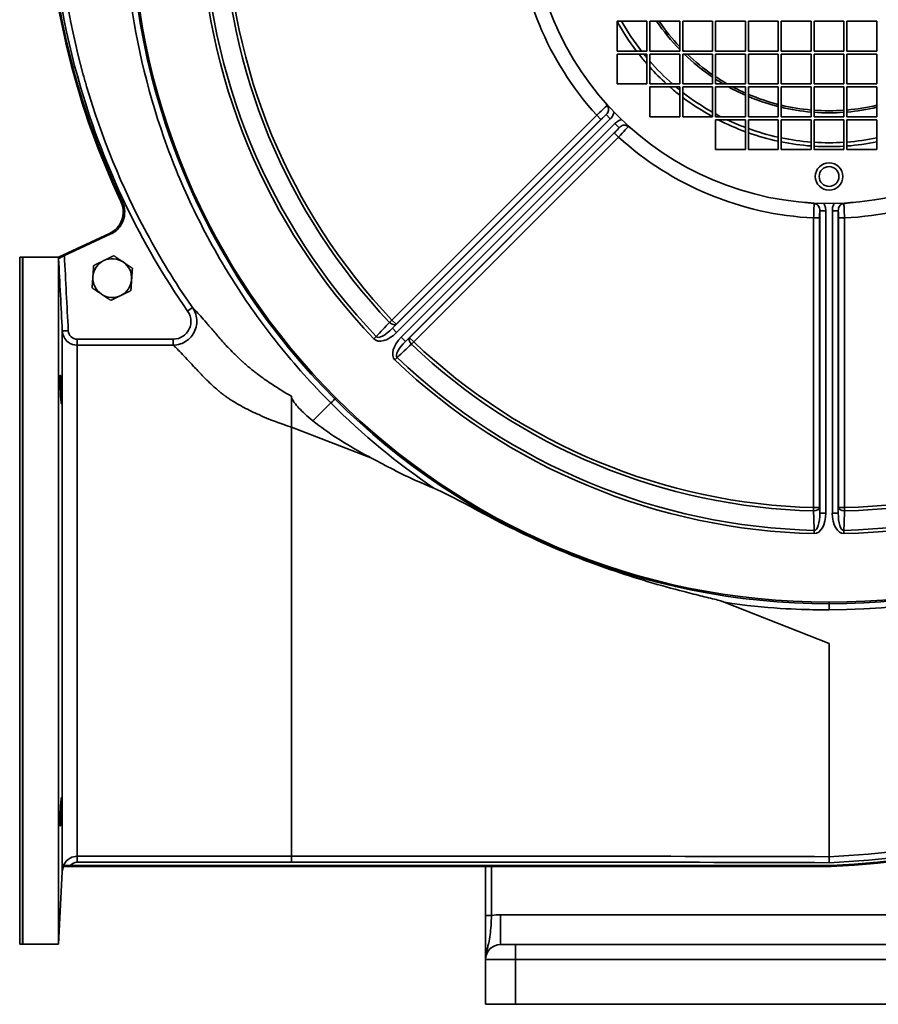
# Model space of a CAD drawing. Header units: millimetres. Extents: x 344 to 916, y 121 to 770.
# Tile 1 of 4: x 344 to 632, y 121 to 451. Entities that reach past the tile are written whole.
import ezdxf

# ---------------------------------------------------------------- set-up
doc = ezdxf.new("R2010")
doc.units = ezdxf.units.MM
doc.header["$LTSCALE"] = 3
doc.layers.add('Krawędzie widoczne(ISO)', color=7, linetype='Continuous', lineweight=35, true_color=0x262659)
doc.layers.add('Widoczne krawędzie styczne(ISO)', color=7, linetype='Continuous', lineweight=35, true_color=0x1a1a3e)

msp = doc.modelspace()

# ---------------------------------------------------------------- linework, layer by layer
at = {"layer": 'Krawędzie widoczne(ISO)'}
for p, q in [((544.4, 440.46), (544.4, 450.46)), ((544.4, 450.46), (554.4, 450.46)), ((554.4, 450.46), (554.4, 440.46)), ((555.4, 450.46), (565.4, 450.46)), ((555.4, 440.46), (555.4, 450.46)), ((565.4, 450.46), (565.4, 440.46)), ((566.4, 450.46), (576.4, 450.46)), ((566.4, 440.46), (566.4, 450.46)), ((576.4, 450.46), (576.4, 440.46)), ((577.4, 450.46), (587.4, 450.46)), ((577.4, 440.46), (577.4, 450.46)), ((587.4, 450.46), (587.4, 440.46)), ((588.4, 450.46), (598.4, 450.46)), ((588.4, 440.46), (588.4, 450.46)), ((598.4, 450.46), (598.4, 440.46)), ((599.4, 440.46), (599.4, 450.46)), ((599.4, 450.46), (609.4, 450.46)), ((609.4, 450.46), (609.4, 440.46)), ((610.4, 450.46), (620.4, 450.46)), ((610.4, 440.46), (610.4, 450.46)), ((620.4, 450.46), (620.4, 440.46)), ((621.4, 440.46), (621.4, 450.46)), ((621.4, 450.46), (631.4, 450.46)), ((631.4, 450.46), (631.4, 440.46)), ((554.4, 440.46), (544.4, 440.46)), ((544.4, 439.46), (554.4, 439.46)), ((544.4, 429.46), (544.4, 439.46)), ((554.4, 439.46), (554.4, 429.46)), ((565.4, 440.46), (555.4, 440.46)), ((555.4, 439.46), (565.4, 439.46)), ((555.4, 429.46), (555.4, 439.46)), ((565.4, 439.46), (565.4, 429.46)), ((576.4, 440.46), (566.4, 440.46)), ((566.4, 439.46), (576.4, 439.46)), ((566.4, 429.46), (566.4, 439.46)), ((576.4, 439.46), (576.4, 429.46)), ((587.4, 440.46), (577.4, 440.46)), ((577.4, 439.46), (587.4, 439.46)), ((577.4, 429.46), (577.4, 439.46)), ((587.4, 439.46), (587.4, 429.46)), ((598.4, 440.46), (588.4, 440.46)), ((588.4, 439.46), (598.4, 439.46)), ((588.4, 429.46), (588.4, 439.46)), ((598.4, 439.46), (598.4, 429.46)), ((609.4, 440.46), (599.4, 440.46)), ((599.4, 429.46), (599.4, 439.46)), ((599.4, 439.46), (609.4, 439.46)), ((609.4, 439.46), (609.4, 429.46)), ((620.4, 440.46), (610.4, 440.46)), ((610.4, 439.46), (620.4, 439.46)), ((610.4, 429.46), (610.4, 439.46)), ((620.4, 439.46), (620.4, 429.46)), ((631.4, 440.46), (621.4, 440.46)), ((621.4, 429.46), (621.4, 439.46)), ((621.4, 439.46), (631.4, 439.46)), ((631.4, 439.46), (631.4, 429.46)), ((554.4, 429.46), (544.4, 429.46)), ((565.4, 429.46), (555.4, 429.46)), ((576.4, 429.46), (566.4, 429.46)), ((587.4, 429.46), (577.4, 429.46)), ((598.4, 429.46), (588.4, 429.46)), ((609.4, 429.46), (599.4, 429.46)), ((620.4, 429.46), (610.4, 429.46)), ((631.4, 429.46), (621.4, 429.46)), ((555.4, 428.46), (565.4, 428.46)), ((555.4, 418.46), (555.4, 428.46)), ((565.4, 428.46), (565.4, 418.46)), ((566.4, 428.46), (576.4, 428.46)), ((566.4, 418.46), (566.4, 428.46)), ((576.4, 428.46), (576.4, 418.46)), ((577.4, 428.46), (587.4, 428.46)), ((577.4, 418.46), (577.4, 428.46)), ((587.4, 428.46), (587.4, 418.46)), ((588.4, 428.46), (598.4, 428.46)), ((588.4, 418.46), (588.4, 428.46)), ((598.4, 428.46), (598.4, 418.46)), ((599.4, 428.46), (609.4, 428.46)), ((599.4, 418.46), (599.4, 428.46)), ((609.4, 428.46), (609.4, 418.46)), ((610.4, 428.46), (620.4, 428.46)), ((610.4, 418.46), (610.4, 428.46)), ((620.4, 428.46), (620.4, 418.46)), ((621.4, 418.46), (621.4, 428.46)), ((621.4, 428.46), (631.4, 428.46)), ((631.4, 428.46), (631.4, 418.46)), ((565.4, 418.46), (555.4, 418.46)), ((576.4, 418.46), (566.4, 418.46)), ((587.4, 418.46), (577.4, 418.46)), ((577.4, 407.46), (577.4, 417.46)), ((577.4, 417.46), (587.4, 417.46)), ((587.4, 417.46), (587.4, 407.46)), ((598.4, 418.46), (588.4, 418.46)), ((588.4, 417.46), (598.4, 417.46)), ((588.4, 407.46), (588.4, 417.46)), ((598.4, 417.46), (598.4, 407.46)), ((609.4, 418.46), (599.4, 418.46)), ((599.4, 417.46), (609.4, 417.46)), ((599.4, 407.46), (599.4, 417.46)), ((609.4, 417.46), (609.4, 407.46)), ((620.4, 418.46), (610.4, 418.46)), ((610.4, 417.46), (620.4, 417.46)), ((610.4, 407.46), (610.4, 417.46)), ((620.4, 417.46), (620.4, 407.46)), ((631.4, 418.46), (621.4, 418.46)), ((621.4, 407.46), (621.4, 417.46)), ((621.4, 417.46), (631.4, 417.46)), ((631.4, 417.46), (631.4, 407.46)), ((587.4, 407.46), (577.4, 407.46)), ((598.4, 407.46), (588.4, 407.46)), ((609.4, 407.46), (599.4, 407.46)), ((620.4, 407.46), (610.4, 407.46)), ((631.4, 407.46), (621.4, 407.46)), ((374.46, 379.41), (357.4, 371.46)), ((359.35, 371.97), (374.95, 379.24)), ((344.4, 371.46), (344.4, 141.46)), ((344.4, 371.46), (345.3, 371.46)), ((345.3, 141.46), (345.3, 371.46)), ((345.4, 371.36), (345.3, 371.46)), ((345.4, 371.46), (345.4, 141.46)), ((345.4, 371.46), (357.4, 371.46)), ((357.4, 141.46), (357.4, 371.46)), ((435.4, 314.56), (435.4, 199.83)), ((615.4, 242.16), (580.31, 255.92)), ((500.4, 170.92), (500.4, 170.92)), ((358.67, 165.72), (357.4, 141.46)), ((359.08, 167.46), (616.07, 167.46)), ((616.06, 167.82), (361.34, 167.82)), ((500.4, 167.46), (500.4, 151.05)), ((616.07, 167.46), (616.06, 167.82)), ((500.4, 151.05), (500.4, 136.36)), ((344.4, 141.46), (345.3, 141.46)), ((345.4, 141.56), (345.3, 141.46)), ((345.4, 141.46), (357.4, 141.46)), ((505.4, 141.36), (510.4, 141.36)), ((720.4, 141.36), (510.4, 141.36)), ((500.4, 136.36), (500.4, 121.36)), ((510.4, 121.36), (500.4, 121.36)), ((510.4, 121.36), (720.4, 121.36))]:
    msp.add_line(p, q, dxfattribs=at)
for centre, radius in [((615.4, 489.46), 233.5), ((615.4, 489.46), 100), ((615.4, 398.46), 4.6), ((615.4, 398.46), 3.32)]:
    msp.add_circle(centre, radius, dxfattribs=at)
for centre, radius, start, end in [((615.08, 502.27), 262, 182.8299, 205.3505), ((615.08, 502.27), 261.64, 182.8305, 205.4302), ((615.4, 489.46), 234, 180, 225), ((615.4, 489.46), 81, 208.7822, 217.2244), ((615.4, 489.46), 69, 214.4174, 223.5613), ((615.4, 489.46), 81, 218.1181, 221.1416), ((615.4, 489.46), 69, 224.7533, 225.2467), ((615.4, 489.46), 69, 226.4387, 235.5826), ((615.4, 489.46), 81, 222.2054, 227.7946), ((615.4, 489.46), 69, 236.5833, 240.4082), ((615.4, 489.46), 81, 228.8584, 231.8819), ((615.4, 489.46), 69, 242.1358, 246.0589), ((615.4, 489.46), 69, 246.9643, 255.7368), ((615.4, 489.46), 81, 232.7756, 241.2178), ((615.4, 489.46), 69, 256.592, 265.0115), ((615.4, 489.46), 69, 274.9885, 283.408), ((615.4, 489.46), 69, 265.8445, 274.1555), ((615.4, 489.46), 81, 242.734, 249.7767), ((615.4, 489.46), 81, 250.5288, 257.8849), ((615.4, 489.46), 81, 258.6074, 265.752), ((615.4, 489.46), 81, 274.248, 281.3926), ((615.4, 489.46), 81, 266.461, 273.539), ((371.08, 386.66), 8, 295, 295.079), ((375.4, 364.46), 6.5, 115.9773, 175.9773), ((375.4, 364.46), 6.5, 55.9773, 115.9773), ((375.4, 364.46), 6.5, 355.9773, 55.9773), ((375.4, 364.46), 6.5, 175.9773, 235.9773), ((375.4, 364.46), 6.5, 295.9773, 355.9773), ((375.4, 364.46), 6.5, 235.9773, 295.9773), ((615.4, 489.46), 234, 225, 270), ((615.4, 489.46), 234, 270, 315), ((599.71, 489.04), 321.64, 272.9132, 317.0449), ((599.71, 489.04), 322, 272.9115, 317.0454), ((363.66, 165.46), 5, 156.4218, 177), ((505.4, 136.36), 5, 90, 180)]:
    msp.add_arc(centre, radius, start, end, dxfattribs=at)
for centre, major_axis, ratio, start_param, end_param in [((378.3, 390.08), (0.149, -0.314), 0.043482, 1.555414, 1.586164), ((110.76, 256.46), (-247.02, -114.87), 0.022099, 3.188202, 3.188208)]:
    msp.add_ellipse(centre, major_axis=major_axis, ratio=ratio, start_param=start_param, end_param=end_param, dxfattribs=at)
for points, knots in [([(539.18, 424.72), (539.23, 424.66), (539.27, 424.61), (539.32, 424.55), (539.37, 424.49), (539.42, 424.43), (539.47, 424.37), (539.53, 424.31), (539.58, 424.25), (539.63, 424.19), (539.66, 424.16), (539.68, 424.13), (539.71, 424.09), (539.76, 424.04), (539.81, 423.98), (539.86, 423.92), (539.91, 423.86), (539.96, 423.81), (540, 423.75), (540.04, 423.71), (540.07, 423.68), (540.1, 423.64), (540.14, 423.58), (540.19, 423.53), (540.24, 423.47), (540.28, 423.41), (540.33, 423.35), (540.37, 423.3), (540.42, 423.24), (540.46, 423.18), (540.5, 423.13), (540.55, 423.07), (540.59, 423.01), (540.63, 422.96), (540.66, 422.92), (540.68, 422.89), (540.71, 422.85), (540.74, 422.8), (540.78, 422.75), (540.81, 422.69), (540.84, 422.66), (540.86, 422.62), (540.88, 422.59), (540.92, 422.54), (540.95, 422.48), (540.98, 422.43), (541.02, 422.38), (541.05, 422.32), (541.08, 422.27), (541.09, 422.24), (541.11, 422.21), (541.12, 422.19)], [0, 0, 0, 0, 0.0229514, 0.0229514, 0.0229514, 0.0462981, 0.0462981, 0.0462981, 0.0701529, 0.0701529, 0.0701529, 0.0835673, 0.0835673, 0.0835673, 0.1073111, 0.1073111, 0.1073111, 0.1309072, 0.1309072, 0.1309072, 0.1461978, 0.1461978, 0.1461978, 0.1704381, 0.1704381, 0.1704381, 0.1948543, 0.1948543, 0.1948543, 0.2195393, 0.2195393, 0.2195393, 0.2443268, 0.2443268, 0.2443268, 0.2596822, 0.2596822, 0.2596822, 0.2826468, 0.2826468, 0.2826468, 0.2979919, 0.2979919, 0.2979919, 0.3213173, 0.3213173, 0.3213173, 0.3449459, 0.3449459, 0.3449459, 0.3563705, 0.3563705, 0.3563705, 0.3563705]), ([(548.13, 415.18), (548.18, 415.15), (548.24, 415.12), (548.29, 415.09), (548.35, 415.06), (548.4, 415.03), (548.45, 414.99), (548.48, 414.98), (548.5, 414.96), (548.53, 414.95), (548.58, 414.91), (548.64, 414.87), (548.69, 414.84), (548.72, 414.82), (548.76, 414.79), (548.79, 414.77), (548.85, 414.73), (548.9, 414.69), (548.96, 414.65), (549.02, 414.6), (549.07, 414.56), (549.13, 414.52), (549.16, 414.49), (549.19, 414.47), (549.22, 414.45), (549.27, 414.41), (549.33, 414.36), (549.38, 414.32), (549.39, 414.31), (549.4, 414.31), (549.41, 414.3), (549.46, 414.25), (549.52, 414.21), (549.58, 414.16), (549.63, 414.11), (549.69, 414.06), (549.75, 414.01), (549.81, 413.97), (549.87, 413.92), (549.93, 413.86), (549.96, 413.83), (550, 413.8), (550.03, 413.77), (550.09, 413.72), (550.15, 413.67), (550.21, 413.62), (550.27, 413.57), (550.33, 413.52), (550.39, 413.47), (550.44, 413.42), (550.5, 413.37), (550.56, 413.32), (550.59, 413.29), (550.63, 413.27), (550.66, 413.24)], [-0.0007377, -0.0007377, -0.0007377, -0.0007377, 0.0234294, 0.0234294, 0.0234294, 0.0473603, 0.0473603, 0.0473603, 0.058124, 0.058124, 0.058124, 0.082207, 0.082207, 0.082207, 0.0967457, 0.0967457, 0.0967457, 0.12196, 0.12196, 0.12196, 0.1469223, 0.1469223, 0.1469223, 0.1597, 0.1597, 0.1597, 0.1830108, 0.1830108, 0.1830108, 0.1867223, 0.1867223, 0.1867223, 0.2109468, 0.2109468, 0.2109468, 0.2352698, 0.2352698, 0.2352698, 0.2597678, 0.2597678, 0.2597678, 0.2743061, 0.2743061, 0.2743061, 0.2983993, 0.2983993, 0.2983993, 0.3221392, 0.3221392, 0.3221392, 0.3452586, 0.3452586, 0.3452586, 0.3585592, 0.3585592, 0.3585592, 0.3585592]), ([(378.31, 390.08), (378.6, 389.46), (378.93, 388.56), (379.13, 386.52), (379.06, 385.59), (378.77, 384.44), (378.69, 384.19), (378.2, 382.83), (377.61, 381.96), (376.14, 380.34), (375.2, 379.76), (374.47, 379.42)], [-0.7266351, -0.7266351, -0.7266351, -0.7266351, -0.5702712, -0.5702712, -0.4431696, -0.4431696, -0.4075633, -0.4075633, -0.2434959, -0.2434959, 0, 0, 0, 0]), ([(378.79, 389.92), (379.02, 389.43), (379.2, 388.93), (379.46, 387.89), (379.53, 387.36), (379.6, 385.68), (379.4, 384.65), (378.65, 382.54), (377.99, 381.68), (377.15, 380.75), (376.76, 380.39), (375.9, 379.75), (375.44, 379.47), (374.95, 379.24)], [-0.8304431, -0.8304431, -0.8304431, -0.8304431, -0.7593723, -0.7593723, -0.6882537, -0.6882537, -0.5369992, -0.5369992, -0.321042, -0.321042, -0.1604451, -0.1604451, 0, 0, 0, 0]), ([(607.27, 389.79), (607.35, 389.78), (607.43, 389.78), (607.5, 389.77), (607.58, 389.76), (607.66, 389.76), (607.73, 389.75), (607.81, 389.74), (607.89, 389.74), (607.97, 389.73), (608.01, 389.73), (608.06, 389.73), (608.1, 389.72), (608.18, 389.72), (608.25, 389.71), (608.33, 389.7), (608.4, 389.7), (608.48, 389.69), (608.55, 389.69), (608.6, 389.68), (608.64, 389.68), (608.69, 389.67), (608.77, 389.67), (608.84, 389.66), (608.91, 389.65), (608.98, 389.64), (609.06, 389.64), (609.13, 389.63), (609.2, 389.62), (609.27, 389.61), (609.34, 389.6), (609.41, 389.59), (609.48, 389.58), (609.55, 389.57), (609.59, 389.56), (609.64, 389.55), (609.68, 389.55), (609.74, 389.54), (609.81, 389.52), (609.87, 389.51), (609.91, 389.5), (609.95, 389.5), (609.99, 389.49), (610.05, 389.47), (610.11, 389.46), (610.17, 389.44), (610.24, 389.43), (610.3, 389.41), (610.36, 389.4), (610.39, 389.39), (610.41, 389.38), (610.44, 389.37)], [0, 0, 0, 0, 0.022949, 0.022949, 0.022949, 0.0462936, 0.0462936, 0.0462936, 0.0701475, 0.0701475, 0.0701475, 0.0835673, 0.0835673, 0.0835673, 0.1073081, 0.1073081, 0.1073081, 0.1309019, 0.1309019, 0.1309019, 0.1461978, 0.1461978, 0.1461978, 0.1704381, 0.1704381, 0.1704381, 0.1948561, 0.1948561, 0.1948561, 0.2195414, 0.2195414, 0.2195414, 0.2443266, 0.2443266, 0.2443266, 0.2596822, 0.2596822, 0.2596822, 0.2826485, 0.2826485, 0.2826485, 0.2979927, 0.2979927, 0.2979927, 0.321325, 0.321325, 0.321325, 0.344961, 0.344961, 0.344961, 0.3563713, 0.3563713, 0.3563713, 0.3563713]), ([(620.35, 389.37), (620.41, 389.39), (620.47, 389.41), (620.53, 389.42), (620.59, 389.44), (620.65, 389.45), (620.72, 389.47), (620.74, 389.47), (620.77, 389.48), (620.8, 389.49), (620.86, 389.5), (620.93, 389.51), (620.99, 389.53), (621.03, 389.53), (621.07, 389.54), (621.11, 389.55), (621.18, 389.56), (621.25, 389.57), (621.32, 389.58), (621.39, 389.59), (621.46, 389.6), (621.53, 389.61), (621.57, 389.62), (621.6, 389.62), (621.64, 389.62), (621.71, 389.63), (621.78, 389.64), (621.85, 389.65), (621.86, 389.65), (621.87, 389.65), (621.88, 389.65), (621.95, 389.66), (622.02, 389.67), (622.1, 389.67), (622.17, 389.68), (622.25, 389.69), (622.32, 389.69), (622.4, 389.7), (622.48, 389.71), (622.55, 389.71), (622.6, 389.72), (622.65, 389.72), (622.69, 389.72), (622.77, 389.73), (622.85, 389.73), (622.93, 389.74), (623, 389.75), (623.08, 389.75), (623.16, 389.76), (623.23, 389.76), (623.31, 389.77), (623.39, 389.78), (623.43, 389.78), (623.47, 389.78), (623.52, 389.79)], [-0.0007404, -0.0007404, -0.0007404, -0.0007404, 0.0234304, 0.0234304, 0.0234304, 0.0473603, 0.0473603, 0.0473603, 0.0581232, 0.0581232, 0.0581232, 0.0822064, 0.0822064, 0.0822064, 0.0967457, 0.0967457, 0.0967457, 0.1219631, 0.1219631, 0.1219631, 0.1469305, 0.1469305, 0.1469305, 0.1597, 0.1597, 0.1597, 0.1830133, 0.1830133, 0.1830133, 0.1867222, 0.1867222, 0.1867222, 0.2109469, 0.2109469, 0.2109469, 0.2352682, 0.2352682, 0.2352682, 0.2597621, 0.2597621, 0.2597621, 0.274306, 0.274306, 0.274306, 0.2983943, 0.2983943, 0.2983943, 0.3221287, 0.3221287, 0.3221287, 0.3452428, 0.3452428, 0.3452428, 0.3585591, 0.3585591, 0.3585591, 0.3585591]), ([(359.35, 371.97), (359.1, 371.85), (358.84, 371.73), (358.41, 371.52), (358.18, 371.4), (357.8, 371.2), (357.65, 371.12), (357.51, 371.03), (357.47, 371.01), (357.42, 370.97), (357.4, 370.95), (357.4, 370.95)], [0, 0, 0, 0, 0.0842326, 0.0842326, 0.156274, 0.156274, 0.2179402, 0.2179402, 0.2480129, 0.2480129, 0.2778061, 0.2778061, 0.2778061, 0.2778061]), ([(358.19, 330.36), (358.22, 329.94), (358.25, 329.4), (358.31, 328.25), (358.34, 327.63), (358.38, 326.48), (358.4, 325.86), (358.42, 324.73), (358.43, 324.22), (358.43, 323.4), (358.42, 323.04), (358.4, 322.56), (358.38, 322.43), (358.34, 322.41), (358.31, 322.5), (358.25, 322.93), (358.22, 323.26), (358.16, 324.07), (358.12, 324.6), (358.06, 325.79), (358.03, 326.44), (357.98, 327.67), (357.96, 328.33), (357.94, 329.54), (357.93, 330.09), (357.93, 330.96), (357.94, 331.34), (357.96, 331.82), (357.98, 331.93), (358.03, 331.9), (358.06, 331.76), (358.12, 331.22), (358.16, 330.82), (358.19, 330.36)], [0, 0, 0, 0, 0.173528, 0.173528, 0.347055, 0.347055, 0.520314, 0.520314, 0.693573, 0.693573, 0.866831, 0.866831, 1.04009, 1.04009, 1.213618, 1.213618, 1.387145, 1.387145, 1.571947, 1.571947, 1.756749, 1.756749, 1.941405, 1.941405, 2.12606, 2.12606, 2.310715, 2.310715, 2.49537, 2.49537, 2.680172, 2.680172, 2.864974, 2.864974, 2.864974, 2.864974]), ([(435.4, 314.56), (435.4, 314.93), (435.39, 315.34), (435.39, 315.77), (435.39, 316.65), (435.39, 317.64), (435.39, 318.66), (435.39, 319.2), (435.4, 319.74), (435.4, 320.29), (435.4, 320.82), (435.4, 321.36), (435.4, 321.88), (435.4, 322.94), (435.4, 323.97), (435.4, 324.89)], [0, 0, 0, 0, 0.154219, 0.154219, 0.154219, 0.473615, 0.473615, 0.473615, 0.639599, 0.639599, 0.639599, 0.799442, 0.799442, 0.799442, 1.119277, 1.119277, 1.119277, 1.119277]), ([(435.4, 324.89), (435.4, 324.75), (435.42, 324.6), (435.51, 324.28), (435.58, 324.11), (435.84, 323.56), (436.08, 323.17), (436.8, 322.17), (437.37, 321.51), (439.08, 319.68), (440.62, 318.24), (442.57, 316.63)], [-1.473534, -1.473534, -1.473534, -1.473534, -1.399943, -1.399943, -1.313478, -1.313478, -1.119042, -1.119042, -0.759475, -0.759475, 0, 0, 0, 0]), ([(442.57, 316.63), (445.12, 314.6), (447.9, 312.66), (453.73, 308.93), (456.88, 307.09), (460.73, 304.99), (461.36, 304.66), (462, 304.32)], [0, 0, 0, 0, 0.979781, 0.979781, 2.056485, 2.056485, 2.266991, 2.266991, 2.266991, 2.266991]), ([(462, 304.32), (462.06, 304.28), (462.13, 304.25), (462.97, 303.8), (463.96, 303.27), (467.38, 301.45), (469.85, 300.17), (474.03, 298.1), (475.86, 297.22), (478.59, 296), (479.86, 295.46), (481.37, 294.82), (482.31, 294.42), (483.24, 294.04)], [0, 0, 0, 0, 0.020441, 0.020441, 0.287531, 0.287531, 0.912837, 0.912837, 1.360651, 1.360651, 1.605821, 1.605821, 2.005434, 2.005434, 2.005434, 2.005434]), ([(580.31, 255.92), (580.3, 255.94), (580.29, 255.95), (580.26, 255.97), (580.24, 255.98), (580.18, 256.02), (580.12, 256.05), (579.84, 256.18), (579.48, 256.3), (578, 256.74), (576.2, 257.18), (572.59, 258.06), (570.62, 258.54), (564.25, 260.15), (560.39, 261.19), (547.99, 264.81), (539.71, 267.6), (523.13, 274.1), (515.35, 277.62), (502.96, 283.88), (499.22, 285.87), (489.96, 290.81), (485.92, 292.93), (483.26, 294.03)], [-5.77629, -5.77629, -5.77629, -5.77629, -5.769019, -5.769019, -5.758482, -5.758482, -5.728537, -5.728537, -5.593562, -5.593562, -5.214667, -5.214667, -4.877981, -4.877981, -4.245145, -4.245145, -2.921399, -2.921399, -1.548467, -1.548467, -0.863172, -0.863172, -0.000368, -0.000368, -0.000368, -0.000368]), ([(615.4, 253.46), (615.4, 253.45), (615.38, 253.45), (615.37, 253.45), (615.22, 253.44), (614.51, 253.43), (613.51, 253.43), (612.86, 253.43), (612.09, 253.43), (611.08, 253.44), (605.71, 253.5), (594.6, 253.8), (580.31, 255.92)], [15.85346, 15.85346, 15.85346, 15.85346, 15.879776, 15.879776, 15.879776, 16.178058, 16.178058, 16.178058, 16.369725, 16.369725, 16.369725, 17.387116, 17.387116, 17.387116, 17.387116]), ([(615.4, 242.16), (615.4, 241.3), (615.4, 240.34), (615.4, 239.33), (615.4, 236.77), (615.4, 233.94), (615.4, 231.26), (615.4, 229.39), (615.4, 227.58), (615.4, 225.86), (615.4, 221.83), (615.4, 218.39), (615.4, 215.27), (615.4, 213.23), (615.4, 211.32), (615.4, 209.4), (615.4, 206.76), (615.4, 204.09), (615.4, 201.16), (615.4, 199.02), (615.4, 196.75), (615.4, 194.43), (615.4, 193.1), (615.4, 191.77), (615.4, 190.44), (615.4, 189.69), (615.4, 188.93), (615.4, 188.18), (615.4, 186.77), (615.4, 185.35), (615.4, 183.99)], [0.0940425, 0.0940425, 0.0940425, 0.0940425, 0.1121714, 0.1121714, 0.1121714, 0.157958, 0.157958, 0.157958, 0.18999, 0.18999, 0.18999, 0.2653826, 0.2653826, 0.2653826, 0.3146365, 0.3146365, 0.3146365, 0.3822549, 0.3822549, 0.3822549, 0.4314496, 0.4314496, 0.4314496, 0.4596957, 0.4596957, 0.4596957, 0.4756675, 0.4756675, 0.4756675, 0.5056333, 0.5056333, 0.5056333, 0.5056333]), ([(358.19, 189.26), (358.22, 189.65), (358.25, 189.98), (358.31, 190.41), (358.34, 190.51), (358.38, 190.48), (358.4, 190.35), (358.42, 189.87), (358.43, 189.51), (358.43, 188.7), (358.42, 188.18), (358.4, 187.05), (358.38, 186.44), (358.34, 185.28), (358.31, 184.66), (358.25, 183.51), (358.22, 182.98), (358.16, 182.1), (358.12, 181.7), (358.06, 181.16), (358.03, 181.01), (357.98, 180.98), (357.96, 181.09), (357.94, 181.58), (357.93, 181.95), (357.93, 182.82), (357.94, 183.38), (357.96, 184.59), (357.98, 185.24), (358.03, 186.47), (358.06, 187.13), (358.12, 188.31), (358.16, 188.85), (358.19, 189.26)], [0, 0, 0, 0, 0.173528, 0.173528, 0.347055, 0.347055, 0.520314, 0.520314, 0.693573, 0.693573, 0.866831, 0.866831, 1.04009, 1.04009, 1.213618, 1.213618, 1.387145, 1.387145, 1.571947, 1.571947, 1.756749, 1.756749, 1.941405, 1.941405, 2.12606, 2.12606, 2.310715, 2.310715, 2.49537, 2.49537, 2.680172, 2.680172, 2.864974, 2.864974, 2.864974, 2.864974]), ([(615.4, 183.99), (615.4, 182.07), (615.4, 180.25), (615.4, 178.66), (615.4, 175.93), (615.4, 173.86), (615.4, 172.87), (615.4, 172.47), (615.4, 172.23), (615.4, 172.19), (615.4, 172.06), (615.4, 171.93), (615.4, 171.8), (615.4, 171.68), (615.4, 171.55), (615.4, 171.42), (615.4, 171.29), (615.4, 171.16), (615.4, 171.04), (615.4, 170.95), (615.4, 170.86), (615.4, 170.77)], [0.5056408, 0.5056408, 0.5056408, 0.5056408, 0.547753, 0.547753, 0.547753, 0.6198398, 0.6198398, 0.6198398, 0.6494061, 0.6494061, 0.6494061, 0.7271566, 0.7271566, 0.7271566, 0.8049068, 0.8049068, 0.8049068, 0.8826568, 0.8826568, 0.8826568, 0.9368242, 0.9368242, 0.9368242, 0.9368242]), ([(615.44, 168.77), (615.44, 168.77), (615.44, 168.77), (615.43, 169.03), (615.42, 169.28), (615.42, 169.72), (615.41, 169.95), (615.4, 170.34), (615.4, 170.49), (615.4, 170.7), (615.4, 170.76), (615.4, 170.77)], [-0.3447671, -0.3447671, -0.3447671, -0.3447671, -0.3439072, -0.3439072, -0.2416659, -0.2416659, -0.1534651, -0.1534651, -0.0767835, -0.0767835, -0.0004618, -0.0004618, -0.0004618, -0.0004618]), ([(359.08, 167.92), (359.09, 167.91), (359.1, 167.91), (359.16, 167.89), (359.21, 167.89), (359.33, 167.87), (359.46, 167.86), (359.89, 167.84), (360.11, 167.83), (360.57, 167.82), (360.89, 167.82), (361.34, 167.82)], [0, 0, 0, 0, 0.0385319, 0.0385319, 0.0772573, 0.0772573, 0.1293468, 0.1293468, 0.1710529, 0.1710529, 0.2083978, 0.2083978, 0.2083978, 0.2083978]), ([(359.08, 167.46), (359.11, 167.54), (359.13, 167.62), (359.13, 167.7), (359.13, 167.77), (359.11, 167.84), (359.08, 167.92)], [13.9564446, 13.9564446, 13.9564446, 13.9564446, 14.3895762, 14.3895762, 14.3895762, 14.7965368, 14.7965368, 14.7965368, 14.7965368])]:
    msp.add_open_spline(points, degree=3, knots=knots, dxfattribs=at)
for points, weights in [([(357.4, 370.95), (357.41, 371.21), (357.4, 371.46)], [1.23334227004, 1.2338116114, 1.23251626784]), ([(369.17, 368.66), (370.98, 369.54), (372.55, 370.3)], [1, 1.0379548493, 1]), ([(372.55, 370.3), (374.11, 371.06), (375.92, 371.94)], [1, 1.0379548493, 1]), ([(375.92, 371.94), (377.59, 370.82), (379.03, 369.84)], [1, 1.0379548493, 1]), ([(379.03, 369.84), (380.48, 368.87), (382.14, 367.74)], [1, 1.0379548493, 1]), ([(368.91, 364.91), (369.03, 366.65), (369.17, 368.66)], [1, 1.0379548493, 1]), ([(382.14, 367.74), (382, 365.74), (381.88, 364)], [1, 1.0379548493, 1]), ([(368.65, 361.17), (368.79, 363.18), (368.91, 364.91)], [1, 1.0379548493, 1]), ([(381.88, 364), (381.76, 362.26), (381.62, 360.26)], [1, 1.0379548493, 1]), ([(371.76, 359.07), (370.31, 360.04), (368.65, 361.17)], [1, 1.0379548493, 1]), ([(381.62, 360.26), (379.81, 359.38), (378.24, 358.61)], [1, 1.0379548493, 1]), ([(374.87, 356.97), (373.2, 358.1), (371.76, 359.07)], [1, 1.0379548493, 1]), ([(378.24, 358.61), (376.68, 357.85), (374.87, 356.97)], [1, 1.0379548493, 1])]:
    msp.add_rational_spline(points, weights, degree=2, dxfattribs=at)
msp.add_open_spline([(483.24, 294.04), (483.25, 294.03), (483.26, 294.03), (483.26, 294.03)], degree=3, dxfattribs=at)
at = {"layer": 'Widoczne krawędzie styczne(ISO)'}
for p, q in [((537.59, 418.95), (469.03, 350.39)), ((540.75, 419.19), (469.21, 347.65)), ((539, 417.54), (537.59, 418.95)), ((540.75, 419.19), (542.16, 417.78)), ((470.44, 348.98), (539, 417.54)), ((470.62, 346.24), (542.16, 417.78)), ((543.72, 416.22), (472.18, 344.68)), ((543.72, 416.22), (545.13, 414.81)), ((473.59, 343.27), (545.13, 414.81)), ((543.48, 413.06), (474.92, 344.51)), ((544.89, 411.65), (543.48, 413.06)), ((476.33, 343.09), (544.89, 411.65)), ((378.31, 390.08), (378.31, 390.08)), ((612.3, 386.99), (614.29, 386.99)), ((612.3, 386.99), (612.3, 285.81)), ((614.29, 285.81), (614.29, 386.99)), ((616.5, 386.99), (616.5, 285.81)), ((616.5, 386.99), (618.49, 386.99)), ((618.49, 285.81), (618.49, 386.99)), ((612.23, 384.58), (610.24, 384.58)), ((610.24, 384.58), (610.24, 287.63)), ((612.23, 287.63), (612.23, 384.58)), ((620.56, 384.58), (618.56, 384.58)), ((618.56, 384.58), (618.56, 287.63)), ((620.56, 287.63), (620.56, 384.58)), ((374.47, 379.42), (374.47, 379.42)), ((400.62, 353.44), (402.26, 354.58)), ((469.03, 350.39), (468.23, 349.63)), ((470.44, 348.98), (469.03, 350.39)), ((360.66, 346.85), (358.67, 346.75)), ((358.67, 165.72), (358.67, 346.75)), ((469.21, 347.65), (470.44, 348.98)), ((469.21, 347.65), (470.62, 346.24)), ((363.66, 344), (363.66, 342.01)), ((395.75, 344), (363.66, 344)), ((395.75, 344), (395.75, 342.01)), ((463.79, 344.87), (462.99, 344.1)), ((473.59, 343.27), (472.18, 344.68)), ((474.92, 344.51), (473.59, 343.27)), ((476.33, 343.09), (474.92, 344.51)), ((475.57, 342.29), (476.33, 343.09)), ((363.66, 342.01), (395.75, 342.01)), ((363.66, 342.01), (363.66, 170.91)), ((470.81, 337.86), (470.04, 337.05)), ((450.29, 324.35), (449.93, 323.99)), ((448.6, 322.66), (442.57, 316.63)), ((462, 304.32), (435.4, 314.56)), ((610.24, 287.63), (610.21, 286.52)), ((612.23, 287.63), (610.24, 287.63)), ((612.3, 285.81), (612.23, 287.63)), ((618.56, 287.63), (618.49, 285.81)), ((620.56, 287.63), (618.56, 287.63)), ((620.58, 286.52), (620.56, 287.63)), ((612.3, 285.81), (614.29, 285.81)), ((618.49, 285.81), (616.5, 285.81)), ((610.44, 280.02), (610.41, 278.91)), ((620.35, 280.02), (620.38, 278.91)), ((615.4, 255.96), (615.4, 255.46)), ((615.4, 255.46), (615.4, 253.46)), ((435.4, 199.83), (435.4, 170.91)), ((363.66, 168.92), (363.66, 170.91)), ((435.4, 170.91), (363.66, 170.91)), ((363.66, 168.92), (435.4, 168.92)), ((502.4, 170.92), (502.4, 170.92)), ((502.4, 151.05), (502.4, 167.46)), ((502.4, 151.05), (500.4, 151.05)), ((505.4, 151.36), (505.4, 141.36)), ((725.4, 151.36), (505.4, 151.36)), ((510.4, 141.36), (510.4, 136.36)), ((510.4, 136.36), (500.4, 136.36)), ((510.4, 121.36), (510.4, 136.36)), ((510.4, 136.36), (720.4, 136.36))]:
    msp.add_line(p, q, dxfattribs=at)
for centre, radius, start, end in [((615.4, 489.46), 210.61, 181.3565, 223.6435), ((615.4, 489.46), 209.5, 181.3565, 223.6435), ((615.4, 489.46), 203, 181.4645, 223.5355), ((615.4, 489.46), 201.89, 181.4645, 223.5355), ((615.4, 489.46), 105, 182.8168, 222.1832), ((615.4, 489.46), 79.68, 209.304, 217.9477), ((615.4, 489.46), 69.68, 214.033, 224.1493), ((615.4, 489.46), 79.68, 218.8653, 220.0449), ((615.4, 489.46), 69.68, 225.8507, 235.967), ((615.4, 489.46), 79.68, 221.1499, 228.8501), ((615.4, 489.46), 69.68, 236.9534, 239.4327), ((615.4, 489.46), 79.68, 229.9551, 231.1347), ((615.4, 489.46), 79.68, 232.0523, 240.696), ((615.4, 489.46), 69.68, 241.0903, 246.3083), ((615.4, 489.46), 69.68, 247.2032, 255.8797), ((615.4, 489.46), 79.68, 241.5173, 243.0041), ((615.4, 489.46), 69.68, 256.726, 265.0605), ((615.4, 489.46), 69.68, 265.8853, 274.1147), ((615.4, 489.46), 69.68, 274.9395, 283.274), ((615.4, 489.46), 79.68, 244.6339, 249.4273), ((615.4, 489.46), 79.68, 250.1934, 257.6814), ((615.4, 489.46), 105, 227.8168, 267.1832), ((615.4, 489.46), 79.68, 258.4164, 265.6816), ((615.4, 489.46), 79.68, 266.4024, 273.5976), ((615.4, 489.46), 105, 272.8168, 312.1832), ((615.4, 489.46), 79.68, 274.3184, 281.5836), ((615.4, 489.46), 201.89, 226.4645, 268.5355), ((615.4, 489.46), 201.89, 271.4645, 313.5355), ((615.4, 489.46), 203, 226.4645, 268.5355), ((615.4, 489.46), 203, 271.4645, 313.5355), ((615.4, 489.46), 210.61, 226.3565, 268.6435), ((615.4, 489.46), 209.5, 226.3565, 268.6435), ((615.4, 489.46), 209.5, 271.3565, 313.6435), ((615.4, 489.46), 210.61, 271.3565, 313.6435), ((615.4, 489.46), 236, 270, 315), ((505.4, 136.36), 15, 90, 101.537)]:
    msp.add_arc(centre, radius, start, end, dxfattribs=at)
for centre, major_axis, ratio, start_param, end_param in [((539.11, 417.42), (-2.12, -2.12), 0.052341, 3.778598, 4.709823), ((543.36, 413.17), (2.12, 2.12), 0.052341, 4.714955, 5.64618), ((612.39, 384.58), (0, -3), 0.052341, 3.778598, 4.709823), ((618.4, 384.58), (0, 3), 0.052341, 4.714955, 5.64618), ((469.03, 350.39), (1.46, -1.36), 0.553998, 4.678876, 6.220279), ((363.66, 347.01), (-0.09, 3.01), 0.994894, 1.592501, 3.111249), ((468.01, 349.29), (4.92, 5.28), 0.554027, 3.109102, 4.649398), ((468.01, 349.29), (-4.17, -4.47), 0.327236, 6.250712, 7.790975), ((475.23, 342.07), (-5.28, -4.92), 0.554027, 4.77538, 6.315676), ((475.23, 342.07), (-4.47, -4.17), 0.327236, 4.775396, 6.315659), ((476.33, 343.09), (-1.36, 1.46), 0.553998, 0.062906, 1.60431), ((448.52, 322.58), (1.41, 1.41), 0.000035, 4.767337, 6.283185), ((615.63, 489.48), (222.69, 78.41), 0.999689, 3.587926, 3.778609), ((610.24, 287.63), (2, 0.07), 0.553998, 4.678876, 6.220279), ((620.56, 287.63), (-2, 0.07), 0.553998, 0.062906, 1.60431), ((610.29, 286.13), (-0.25, 7.22), 0.554027, 3.109102, 4.649398), ((610.29, 286.13), (0.21, -6.11), 0.327236, 6.250712, 7.790975), ((620.5, 286.13), (0.25, 7.22), 0.554027, 1.633787, 3.174083), ((620.5, 286.13), (-0.21, -6.11), 0.327236, 4.775396, 6.315659), ((363.66, 165.9), (0.03, 3.02), 0.994784, 0.010627, 0.893056), ((435.4, 168.92), (0, 2), 0.000101, 0.102452, 1.570796)]:
    msp.add_ellipse(centre, major_axis=major_axis, ratio=ratio, start_param=start_param, end_param=end_param, dxfattribs=at)
for points, knots in [([(354.71, 489.37), (355.63, 468.62), (363.58, 420.45), (384.77, 376.15), (400.62, 353.44)], [0, 0, 0, 0, 6.231523, 14.540219, 14.540219, 14.540219, 14.540219]), ([(402.26, 354.58), (402.11, 354.8), (401.96, 355.03), (401.8, 355.25), (396.41, 363.03), (391.45, 371.11), (386.96, 379.45), (378.55, 395.07), (371.78, 411.58), (366.8, 428.6), (366.42, 429.89), (366.06, 431.17), (365.7, 432.47), (360.58, 451.04), (357.56, 470.2), (356.71, 489.46)], [-14.540219, -14.540219, -14.540219, -14.540219, -14.45862, -14.45862, -14.45862, -11.595723, -11.595723, -11.595723, -6.231523, -6.231523, -6.231523, -5.826688, -5.826688, -5.826688, 0, 0, 0, 0]), ([(379.4, 489.46), (379.4, 480.69), (380.87, 454.24), (388.87, 419.37), (402.34, 386.95), (415.19, 363.69), (430.61, 342), (442.39, 328.85), (448.6, 322.66)], [0, 0, 0, 0, 2.630927, 7.89278, 10.523706, 13.154633, 15.785559, 18.416486, 18.416486, 18.416486, 18.416486]), ([(541.12, 422.19), (540.85, 421.97), (540.25, 421.45), (539.49, 420.74), (538.92, 420.21), (538.25, 419.58), (537.59, 418.95)], [-1.6665882, -1.6665882, -1.6665882, -1.6665882, -1.4485702, -1.4485702, -1.4485702, -1.284501, -1.284501, -1.284501, -1.284501]), ([(541.12, 422.19), (541.19, 422.12), (541.25, 422.04), (541.3, 421.96), (541.56, 421.56), (541.66, 421.06), (541.57, 420.57), (541.57, 420.57), (541.57, 420.56), (541.57, 420.56), (541.52, 420.32), (541.43, 420.09), (541.3, 419.86), (541.16, 419.64), (540.98, 419.42), (540.75, 419.19)], [-0.0001372, -0.0001372, -0.0001372, -0.0001372, 0.0579154, 0.0579154, 0.0579154, 0.3451281, 0.3451281, 0.3451281, 0.3479509, 0.3479509, 0.3479509, 0.4887344, 0.4887344, 0.4887344, 0.6323408, 0.6323408, 0.6323408, 0.6323408]), ([(542.16, 417.78), (542.5, 418.12), (543.04, 418.81), (543.36, 419.63), (543.44, 420.01)], [-0.6323408, -0.6323408, -0.6323408, -0.6323408, -0.4887344, -0.3716171, -0.3716171, -0.3716171, -0.3716171]), ([(545.95, 417.5), (545.57, 417.42), (544.75, 417.11), (544.06, 416.56), (543.72, 416.22)], [0.3716626, 0.3716626, 0.3716626, 0.3716626, 0.488725, 0.6323298, 0.6323298, 0.6323298, 0.6323298]), ([(545.13, 414.81), (545.36, 415.04), (546, 415.59), (547.12, 415.8), (547.88, 415.41), (548.13, 415.18)], [-0.6323298, -0.6323298, -0.6323298, -0.6323298, -0.488725, -0.2015155, 0.0001298, 0.0001298, 0.0001298, 0.0001298]), ([(544.89, 411.65), (545.73, 412.53), (547.19, 414.09), (547.96, 414.98), (548.13, 415.18)], [-1.8760534, -1.8760534, -1.8760534, -1.8760534, -1.6573362, -1.4940182, -1.4940182, -1.4940182, -1.4940182]), ([(610.44, 389.37), (610.4, 389.02), (610.35, 388.23), (610.31, 387.2), (610.28, 386.41), (610.25, 385.49), (610.24, 384.58)], [-1.6665882, -1.6665882, -1.6665882, -1.6665882, -1.4485702, -1.4485702, -1.4485702, -1.284501, -1.284501, -1.284501, -1.284501]), ([(610.44, 389.37), (610.54, 389.37), (610.64, 389.35), (610.73, 389.33), (611.2, 389.24), (611.63, 388.96), (611.9, 388.55), (611.91, 388.54), (611.91, 388.54), (611.91, 388.54), (612.05, 388.34), (612.15, 388.1), (612.21, 387.85), (612.28, 387.6), (612.3, 387.32), (612.3, 386.99)], [-0.0001339, -0.0001339, -0.0001339, -0.0001339, 0.0579164, 0.0579164, 0.0579164, 0.3451286, 0.3451286, 0.3451286, 0.3479532, 0.3479532, 0.3479532, 0.4887347, 0.4887347, 0.4887347, 0.6323408, 0.6323408, 0.6323408, 0.6323408]), ([(614.29, 386.99), (614.29, 387.47), (614.19, 388.34), (613.83, 389.14), (613.62, 389.47)], [-0.6323408, -0.6323408, -0.6323408, -0.6323408, -0.4887347, -0.3716267, -0.3716267, -0.3716267, -0.3716267]), ([(617.17, 389.47), (616.96, 389.14), (616.6, 388.34), (616.5, 387.47), (616.5, 386.99)], [0.3716663, 0.3716663, 0.3716663, 0.3716663, 0.4887252, 0.6323298, 0.6323298, 0.6323298, 0.6323298]), ([(618.49, 386.99), (618.49, 387.32), (618.56, 388.15), (619.21, 389.1), (620.01, 389.35), (620.35, 389.37)], [-0.6323298, -0.6323298, -0.6323298, -0.6323298, -0.4887252, -0.2015162, 0.0001228, 0.0001228, 0.0001228, 0.0001228]), ([(620.56, 384.58), (620.53, 385.8), (620.46, 387.93), (620.38, 389.11), (620.35, 389.37)], [-1.8760534, -1.8760534, -1.8760534, -1.8760534, -1.6573362, -1.4940244, -1.4940244, -1.4940244, -1.4940244]), ([(395.75, 342.01), (396.58, 342.01), (397.41, 342.14), (398.2, 342.4), (398.99, 342.65), (399.74, 343.04), (400.41, 343.52), (401.08, 344), (401.68, 344.59), (402.17, 345.26), (402.66, 345.93), (403.04, 346.68), (403.3, 347.47), (403.56, 348.25), (403.7, 349.07), (403.71, 349.9), (403.71, 349.9), (403.71, 349.91), (403.71, 349.92), (403.72, 351.57), (403.21, 353.23), (402.26, 354.58)], [-1.308218, -1.308218, -1.308218, -1.308218, -1.121206, -1.121206, -1.121206, -0.934443, -0.934443, -0.934443, -0.748317, -0.748317, -0.748317, -0.560666, -0.560666, -0.560666, -0.375356, -0.375356, -0.375356, -0.373777, -0.373777, -0.373777, 0, 0, 0, 0]), ([(400.62, 353.44), (401.34, 352.42), (401.92, 350.55), (401.42, 347.43), (399.49, 344.79), (397, 344), (395.75, 344)], [0, 0, 0, 0, 0.373777, 0.560666, 0.934443, 1.30822, 1.30822, 1.30822, 1.30822]), ([(412.21, 343.36), (412.21, 343.36), (412.21, 343.36), (411.7, 343.94), (410.71, 345.08), (408.87, 347.22), (406.83, 349.59), (404.18, 352.64), (402.84, 354.08), (402.26, 354.58)], [5.144314, 5.144314, 5.144314, 5.144314, 5.144736, 5.144736, 5.545878, 5.947021, 6.749307, 7.551592, 9.156163, 9.156163, 9.156163, 9.156163]), ([(358.67, 346.75), (358.74, 345.31), (360.03, 342.87), (362.57, 342.01), (363.66, 342.01)], [0, 0, 0, 0, 0.2609308, 0.4566288, 0.4566288, 0.4566288, 0.4566288]), ([(417.24, 338.19), (417.24, 338.19), (417.24, 338.19), (417.05, 338.37), (416.67, 338.73), (415.56, 339.81), (414.35, 341.02), (413.24, 342.21), (412.71, 342.79), (412.46, 343.07), (412.32, 343.23), (412.25, 343.32), (412.21, 343.36)], [4.036527, 4.036527, 4.036527, 4.036527, 4.036946, 4.036946, 4.147725, 4.258504, 4.70162, 4.923178, 5.033957, 5.089346, 5.117041, 5.144314, 5.144314, 5.144314, 5.144314]), ([(395.75, 342.01), (396.35, 341.52), (397.71, 340.17), (400.4, 337.32), (402.49, 335.08), (404.39, 333.06), (405.41, 331.98), (405.98, 331.39), (406.05, 331.31), (406.2, 331.15), (406.46, 330.88), (407.01, 330.34), (408.15, 329.24), (409.41, 328.11), (410.54, 327.12), (410.92, 326.79), (411.15, 326.59), (411.22, 326.53), (411.36, 326.41), (411.61, 326.2), (412.13, 325.79), (412.67, 325.37), (413.15, 325.02), (413.48, 324.79), (413.89, 324.5), (414.4, 324.15), (414.92, 323.81), (415.46, 323.47), (416.9, 322.57), (419.8, 320.93), (426.01, 317.9), (431.55, 315.78), (435.4, 314.56)], [-9.115571, -9.115571, -9.115571, -9.115571, -7.551592, -6.749307, -5.947021, -5.545878, -5.144736, -5.144736, -5.117041, -5.089346, -5.033957, -4.923178, -4.70162, -4.258504, -4.147725, -4.036946, -4.036946, -4.017177, -3.997409, -3.957871, -3.878797, -3.720648, -3.68111, -3.641573, -3.562499, -3.483424, -3.404349, -3.325275, -3.2462, -2.771753, -2.139157, -0.873964, -0.873964, -0.873964, -0.873964]), ([(435.4, 324.89), (433.21, 326.14), (429.52, 328.41), (425.01, 331.55), (422.46, 333.53), (421.17, 334.59), (420.69, 334.99), (420.23, 335.39), (419.77, 335.79), (419.39, 336.13), (419.1, 336.39), (418.66, 336.79), (418.17, 337.26), (417.7, 337.73), (417.47, 337.96), (417.34, 338.09), (417.27, 338.16), (417.24, 338.19)], [1.285384, 1.285384, 1.285384, 1.285384, 2.139157, 2.771753, 3.2462, 3.325275, 3.404349, 3.483424, 3.562499, 3.641573, 3.68111, 3.720648, 3.878797, 3.957871, 3.997409, 4.017177, 4.036527, 4.036527, 4.036527, 4.036527]), ([(832.96, 271.89), (817.15, 254.57), (781.55, 223.56), (724.28, 193.03), (667.96, 176), (632.95, 171.54), (615.4, 170.77)], [-29.581867, -29.581867, -29.581867, -29.581867, -22.50094, -15.420014, -10.109319, -4.803408, -4.803408, -4.803408, -4.803408]), ([(615.44, 168.77), (633.12, 169.54), (668.36, 174.03), (725.05, 191.17), (782.69, 221.9), (818.53, 253.11), (834.44, 270.54)], [4.798624, 4.798624, 4.798624, 4.798624, 10.109319, 15.420014, 22.50094, 29.581867, 29.581867, 29.581867, 29.581867]), ([(363.66, 170.91), (362.83, 170.91), (360.9, 170.42), (359.53, 168.92), (359.08, 167.92)], [1.8895158, 1.8895158, 1.8895158, 1.8895158, 2.0386687, 2.2369698, 2.2369698, 2.2369698, 2.2369698]), ([(615.4, 170.77), (589.69, 170.87), (563.98, 170.9), (538.28, 170.91), (503.98, 170.93), (469.69, 170.92), (435.4, 170.91)], [-17.999165, -17.999165, -17.999165, -17.999165, -10.287945, -10.287945, -10.287945, 0, 0, 0, 0]), ([(435.4, 168.92), (469.69, 168.93), (529.7, 168.95), (589.72, 168.87), (615.44, 168.77)], [-0.000041, -0.000041, -0.000041, -0.000041, 10.287945, 18.003934, 18.003934, 18.003934, 18.003934]), ([(500.4, 136.36), (500.4, 136.36), (500.4, 136.37), (500.4, 136.87), (500.48, 137.86), (500.77, 139.26), (501.12, 140.58), (501.56, 142.3), (501.96, 144.55), (502.24, 147.66), (502.35, 149.93), (502.4, 151.05)], [-2.00579, -2.00579, -2.00579, -2.00579, -2.004241, -2.004241, -1.803817, -1.603393, -1.402969, -1.202545, -0.801697, -0.400848, 0, 0, 0, 0])]:
    msp.add_open_spline(points, degree=3, knots=knots, dxfattribs=at)
for points in [[(378.79, 389.92), (378.63, 389.97), (378.47, 390.03), (378.31, 390.08)], [(374.47, 379.42), (374.63, 379.36), (374.79, 379.3), (374.95, 379.24)], [(357.4, 370.95), (357.83, 362.88), (358.25, 354.82), (358.67, 346.75)], [(360.66, 346.85), (360.23, 355.23), (359.79, 363.6), (359.35, 371.97)], [(468.23, 349.63), (466.75, 348.04), (465.27, 346.46), (463.79, 344.87)], [(470.81, 337.86), (472.39, 339.33), (473.98, 340.81), (475.57, 342.29)], [(610.21, 286.52), (610.28, 284.35), (610.36, 282.19), (610.44, 280.02)], [(620.35, 280.02), (620.43, 282.19), (620.51, 284.35), (620.58, 286.52)]]:
    msp.add_open_spline(points, degree=3, dxfattribs=at)

doc.saveas('drawing.dxf')
